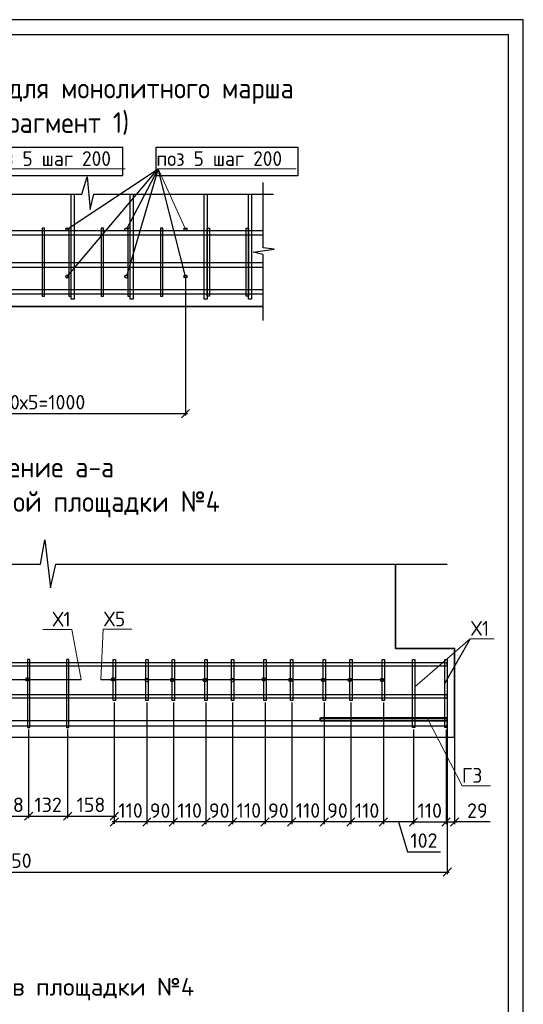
# Model space of a CAD drawing. Header units: millimetres. Extents: x 40580 to 2152466, y -328404 to 177125.
# Tile 236 of 252: x 684473 to 692990, y 160468 to 177125. Entities that reach past the tile are written whole.
import ezdxf
from ezdxf import colors
from ezdxf.entities.mleader import LeaderData, LeaderLine
from ezdxf.enums import TextEntityAlignment as Align
from ezdxf.math import Vec2, Vec3

# ---------------------------------------------------------------- set-up
doc = ezdxf.new("R2010")
doc.units = ezdxf.units.MM
doc.linetypes.add('CENTER', pattern=[2, 1.25, -0.25, 0.25, -0.25])
doc.layers.add('11', color=7, linetype='Continuous')
doc.layers.add('Столовая - обозначения', color=7, linetype='Continuous')
for name, color, linetype, lineweight in [('Арм_хомуты', 133, 'Continuous', 18), ('ОСИ', 7, 'CENTER', 15), ('Перекрытие ж_бетон', 250, 'Continuous', 30), ('подоснова', 151, 'Continuous', 5), ('Столовая Двери и окна', 7, 'Continuous', 15), ('ТЕКСТ', 7, 'Continuous', 15)]:
    doc.layers.add(name, color=color, linetype=linetype, lineweight=lineweight)
doc.layers.add('Стена_ бетон несущ.', color=7, linetype='Continuous', lineweight=70, true_color=0xb4b496)
doc.styles.add('GOST-2.304_Type-B', font='GOST_Common.ttf')
doc.styles.get("Standard").update_dxf_attribs({"font": 'isocpeur.ttf'})
doc.styles.add('ГОСТ', font='isocpeur.ttf')
doc.dimstyles.new('Осевые', dxfattribs={"dimscale": 0.7, "dimtxt": 450, "dimasz": 400, "dimexe": 100, "dimexo": 100, "dimgap": 100, "dimtad": 1, "dimdec": 0, "dimzin": 0, "dimdsep": 46, "dimtxsty": 'Standard', "dimblk": 'OBLIQUE', "dimcen": 9, "dimdle": 100, "dimazin": 0, "dimtm": 1e-09, "dimtfac": 1, "dimtdec": 0, "dimtofl": 0, "dimtmove": 0, "dimatfit": 3, "dimfxl": 1, "dimtolj": 1, "dimtzin": 0, "dimarcsym": 0})

# ---------------------------------------------------------------- blocks, each defined once
blk = doc.blocks.new('Штамп')
at = {"layer": '11'}
for p, q in [((311470, 126228), (252070, 126228)), ((311470, 84178), (311470, 126228))]:
    blk.add_line(p, q, dxfattribs=at)
at = {"layer": '11', "lineweight": 30}
for p in [(254210, 125978), (311220, 84428)]:
    blk.add_line(p, (311220, 125978), dxfattribs=at)
blk = doc.blocks.new('_OBLIQUE')
at = {"color": 0, "linetype": 'ByBlock'}
blk.add_line((-0.5, -0.5), (0.5, 0.5), dxfattribs=at)
blk = doc.blocks.new('*D6264')
at = {"layer": 'Defpoints', "color": 0, "linetype": 'ByBlock', "lineweight": 25, "ltscale": 13, "transparency": 16777216}
for p in [(691133, 165153), (691683, 165153), (691683, 163553)]:
    blk.add_point(p, dxfattribs=at)
at = {"layer": 'ОСИ', "color": 0, "linetype": 'ByBlock', "lineweight": -2, "ltscale": 13, "transparency": 16777216}
for p, q in [((691133, 165118), (691133, 163518)), ((691683, 165118), (691683, 163518)), ((691098, 163553), (691718, 163553))]:
    blk.add_line(p, q, dxfattribs=at)
at = {"layer": 'ОСИ', "color": 0, "linetype": 'ByBlock', "lineweight": -2, "ltscale": 13, "transparency": 16777216, "xscale": 140, "yscale": 140, "zscale": 140, "rotation": 180}
blk.add_blockref('_OBLIQUE', (691133, 163553), dxfattribs=at)
at = {"layer": 'ОСИ', "color": 0, "linetype": 'ByBlock', "lineweight": -2, "ltscale": 13, "transparency": 16777216, "xscale": 140, "yscale": 140, "zscale": 140}
blk.add_blockref('_OBLIQUE', (691683, 163553), dxfattribs=at)
at = {"layer": 'ОСИ', "color": 0, "linetype": 'ByBlock', "ltscale": 13, "transparency": 16777216, "insert": (691408, 163745), "char_height": 245, "attachment_point": 5}
blk.add_mtext('\\A1;110', dxfattribs=at)
blk = doc.blocks.new('*D6265')
at = {"layer": 'Defpoints', "color": 0, "linetype": 'ByBlock', "lineweight": 25, "ltscale": 13, "transparency": 16777216}
for p in [(691683, 165153), (691828, 165153), (691828, 163553)]:
    blk.add_point(p, dxfattribs=at)
at = {"layer": 'ОСИ', "color": 0, "linetype": 'ByBlock', "lineweight": -2, "ltscale": 13, "transparency": 16777216}
for p, q in [((691683, 165118), (691683, 163518)), ((691828, 165118), (691828, 163518)), ((691648, 163553), (691863, 163553)), ((692430, 163553), (691828, 163553))]:
    blk.add_line(p, q, dxfattribs=at)
at = {"layer": 'ОСИ', "color": 0, "linetype": 'ByBlock', "lineweight": -2, "ltscale": 13, "transparency": 16777216, "xscale": 140, "yscale": 140, "zscale": 140, "rotation": 180}
blk.add_blockref('_OBLIQUE', (691683, 163553), dxfattribs=at)
at = {"layer": 'ОСИ', "color": 0, "linetype": 'ByBlock', "lineweight": -2, "ltscale": 13, "transparency": 16777216, "xscale": 140, "yscale": 140, "zscale": 140}
blk.add_blockref('_OBLIQUE', (691828, 163553), dxfattribs=at)
at = {"layer": 'ОСИ', "color": 0, "linetype": 'ByBlock', "ltscale": 13, "transparency": 16777216, "insert": (692213, 163745), "char_height": 245, "attachment_point": 5}
blk.add_mtext('\\A1;29', dxfattribs=at)
blk = doc.blocks.new('*D6266')
at = {"layer": 'Defpoints', "color": 0, "linetype": 'ByBlock', "lineweight": 25, "ltscale": 13, "transparency": 16777216}
for p in [(690623, 165610), (691133, 165153), (690623, 163553)]:
    blk.add_point(p, dxfattribs=at)
at = {"layer": 'ОСИ', "color": 0, "linetype": 'ByBlock', "lineweight": -2, "ltscale": 13, "transparency": 16777216}
for p, q in [((690623, 165575), (690623, 163518)), ((691133, 165118), (691133, 163518)), ((691168, 163553), (690588, 163553)), ((690878, 163553), (691031, 163045)), ((691031, 163045), (691587, 163045))]:
    blk.add_line(p, q, dxfattribs=at)
at = {"layer": 'ОСИ', "color": 0, "linetype": 'ByBlock', "lineweight": -2, "ltscale": 13, "transparency": 16777216, "xscale": 140, "yscale": 140, "zscale": 140, "rotation": 180}
blk.add_blockref('_OBLIQUE', (690623, 163553), dxfattribs=at)
at = {"layer": 'ОСИ', "color": 0, "linetype": 'ByBlock', "lineweight": -2, "ltscale": 13, "transparency": 16777216, "xscale": 140, "yscale": 140, "zscale": 140}
blk.add_blockref('_OBLIQUE', (691133, 163553), dxfattribs=at)
at = {"layer": 'ОСИ', "color": 0, "linetype": 'ByBlock', "ltscale": 13, "transparency": 16777216, "insert": (691309, 163238), "char_height": 245, "attachment_point": 5}
blk.add_mtext('\\A1;102', dxfattribs=at)
blk = doc.blocks.new('*D6267')
at = {"layer": 'Defpoints', "color": 0, "linetype": 'ByBlock', "lineweight": 25, "ltscale": 13, "transparency": 16777216}
for p in [(690073, 165610), (690623, 165610), (690073, 163553)]:
    blk.add_point(p, dxfattribs=at)
at = {"layer": 'ОСИ', "color": 0, "linetype": 'ByBlock', "lineweight": -2, "ltscale": 13, "transparency": 16777216}
for p, q in [((690073, 165575), (690073, 163518)), ((690623, 165575), (690623, 163518)), ((690658, 163553), (690038, 163553))]:
    blk.add_line(p, q, dxfattribs=at)
at = {"layer": 'ОСИ', "color": 0, "linetype": 'ByBlock', "lineweight": -2, "ltscale": 13, "transparency": 16777216, "xscale": 140, "yscale": 140, "zscale": 140, "rotation": 180}
blk.add_blockref('_OBLIQUE', (690073, 163553), dxfattribs=at)
at = {"layer": 'ОСИ', "color": 0, "linetype": 'ByBlock', "lineweight": -2, "ltscale": 13, "transparency": 16777216, "xscale": 140, "yscale": 140, "zscale": 140}
blk.add_blockref('_OBLIQUE', (690623, 163553), dxfattribs=at)
at = {"layer": 'ОСИ', "color": 0, "linetype": 'ByBlock', "ltscale": 13, "transparency": 16777216, "insert": (690348, 163745), "char_height": 245, "attachment_point": 5}
blk.add_mtext('\\A1;110', dxfattribs=at)
blk = doc.blocks.new('*D6268')
at = {"layer": 'Defpoints', "color": 0, "linetype": 'ByBlock', "lineweight": 25, "ltscale": 13, "transparency": 16777216}
for p in [(689623, 165610), (690073, 165610), (689623, 163553)]:
    blk.add_point(p, dxfattribs=at)
at = {"layer": 'ОСИ', "color": 0, "linetype": 'ByBlock', "lineweight": -2, "ltscale": 13, "transparency": 16777216}
for p, q in [((689623, 165575), (689623, 163518)), ((690073, 165575), (690073, 163518)), ((690108, 163553), (689588, 163553))]:
    blk.add_line(p, q, dxfattribs=at)
at = {"layer": 'ОСИ', "color": 0, "linetype": 'ByBlock', "lineweight": -2, "ltscale": 13, "transparency": 16777216, "xscale": 140, "yscale": 140, "zscale": 140, "rotation": 180}
blk.add_blockref('_OBLIQUE', (689623, 163553), dxfattribs=at)
at = {"layer": 'ОСИ', "color": 0, "linetype": 'ByBlock', "lineweight": -2, "ltscale": 13, "transparency": 16777216, "xscale": 140, "yscale": 140, "zscale": 140}
blk.add_blockref('_OBLIQUE', (690073, 163553), dxfattribs=at)
at = {"layer": 'ОСИ', "color": 0, "linetype": 'ByBlock', "ltscale": 13, "transparency": 16777216, "insert": (689848, 163745), "char_height": 245, "attachment_point": 5}
blk.add_mtext('\\A1;90', dxfattribs=at)
blk = doc.blocks.new('*D6269')
at = {"layer": 'Defpoints', "color": 0, "linetype": 'ByBlock', "lineweight": 25, "ltscale": 13, "transparency": 16777216}
for p in [(689073, 165610), (689623, 165610), (689073, 163554)]:
    blk.add_point(p, dxfattribs=at)
at = {"layer": 'ОСИ', "color": 0, "linetype": 'ByBlock', "lineweight": -2, "ltscale": 13, "transparency": 16777216}
for p, q in [((689073, 165575), (689073, 163519)), ((689623, 165575), (689623, 163519)), ((689658, 163554), (689038, 163554))]:
    blk.add_line(p, q, dxfattribs=at)
at = {"layer": 'ОСИ', "color": 0, "linetype": 'ByBlock', "lineweight": -2, "ltscale": 13, "transparency": 16777216, "xscale": 140, "yscale": 140, "zscale": 140, "rotation": 180}
blk.add_blockref('_OBLIQUE', (689073, 163554), dxfattribs=at)
at = {"layer": 'ОСИ', "color": 0, "linetype": 'ByBlock', "lineweight": -2, "ltscale": 13, "transparency": 16777216, "xscale": 140, "yscale": 140, "zscale": 140}
blk.add_blockref('_OBLIQUE', (689623, 163554), dxfattribs=at)
at = {"layer": 'ОСИ', "color": 0, "linetype": 'ByBlock', "ltscale": 13, "transparency": 16777216, "insert": (689348, 163747), "char_height": 245, "attachment_point": 5}
blk.add_mtext('\\A1;110', dxfattribs=at)
blk = doc.blocks.new('*D6270')
at = {"layer": 'Defpoints', "color": 0, "linetype": 'ByBlock', "lineweight": 25, "ltscale": 13, "transparency": 16777216}
for p in [(688623, 165610), (689073, 165610), (688623, 163553)]:
    blk.add_point(p, dxfattribs=at)
at = {"layer": 'ОСИ', "color": 0, "linetype": 'ByBlock', "lineweight": -2, "ltscale": 13, "transparency": 16777216}
for p, q in [((688623, 165575), (688623, 163518)), ((689073, 165575), (689073, 163518)), ((689108, 163553), (688588, 163553))]:
    blk.add_line(p, q, dxfattribs=at)
at = {"layer": 'ОСИ', "color": 0, "linetype": 'ByBlock', "lineweight": -2, "ltscale": 13, "transparency": 16777216, "xscale": 140, "yscale": 140, "zscale": 140, "rotation": 180}
blk.add_blockref('_OBLIQUE', (688623, 163553), dxfattribs=at)
at = {"layer": 'ОСИ', "color": 0, "linetype": 'ByBlock', "lineweight": -2, "ltscale": 13, "transparency": 16777216, "xscale": 140, "yscale": 140, "zscale": 140}
blk.add_blockref('_OBLIQUE', (689073, 163553), dxfattribs=at)
at = {"layer": 'ОСИ', "color": 0, "linetype": 'ByBlock', "ltscale": 13, "transparency": 16777216, "insert": (688848, 163745), "char_height": 245, "attachment_point": 5}
blk.add_mtext('\\A1;90', dxfattribs=at)
blk = doc.blocks.new('*D6271')
at = {"layer": 'Defpoints', "color": 0, "linetype": 'ByBlock', "lineweight": 25, "ltscale": 13, "transparency": 16777216}
for p in [(688073, 165610), (688623, 165610), (688073, 163554)]:
    blk.add_point(p, dxfattribs=at)
at = {"layer": 'ОСИ', "color": 0, "linetype": 'ByBlock', "lineweight": -2, "ltscale": 13, "transparency": 16777216}
for p, q in [((688073, 165575), (688073, 163519)), ((688623, 165575), (688623, 163519)), ((688658, 163554), (688038, 163554))]:
    blk.add_line(p, q, dxfattribs=at)
at = {"layer": 'ОСИ', "color": 0, "linetype": 'ByBlock', "lineweight": -2, "ltscale": 13, "transparency": 16777216, "xscale": 140, "yscale": 140, "zscale": 140, "rotation": 180}
blk.add_blockref('_OBLIQUE', (688073, 163554), dxfattribs=at)
at = {"layer": 'ОСИ', "color": 0, "linetype": 'ByBlock', "lineweight": -2, "ltscale": 13, "transparency": 16777216, "xscale": 140, "yscale": 140, "zscale": 140}
blk.add_blockref('_OBLIQUE', (688623, 163554), dxfattribs=at)
at = {"layer": 'ОСИ', "color": 0, "linetype": 'ByBlock', "ltscale": 13, "transparency": 16777216, "insert": (688348, 163747), "char_height": 245, "attachment_point": 5}
blk.add_mtext('\\A1;110', dxfattribs=at)
blk = doc.blocks.new('*D6272')
at = {"layer": 'Defpoints', "color": 0, "linetype": 'ByBlock', "lineweight": 25, "ltscale": 13, "transparency": 16777216}
for p in [(687623, 165610), (688073, 165610), (687623, 163553)]:
    blk.add_point(p, dxfattribs=at)
at = {"layer": 'ОСИ', "color": 0, "linetype": 'ByBlock', "lineweight": -2, "ltscale": 13, "transparency": 16777216}
for p, q in [((687623, 165575), (687623, 163518)), ((688073, 165575), (688073, 163518)), ((688108, 163553), (687588, 163553))]:
    blk.add_line(p, q, dxfattribs=at)
at = {"layer": 'ОСИ', "color": 0, "linetype": 'ByBlock', "lineweight": -2, "ltscale": 13, "transparency": 16777216, "xscale": 140, "yscale": 140, "zscale": 140, "rotation": 180}
blk.add_blockref('_OBLIQUE', (687623, 163553), dxfattribs=at)
at = {"layer": 'ОСИ', "color": 0, "linetype": 'ByBlock', "lineweight": -2, "ltscale": 13, "transparency": 16777216, "xscale": 140, "yscale": 140, "zscale": 140}
blk.add_blockref('_OBLIQUE', (688073, 163553), dxfattribs=at)
at = {"layer": 'ОСИ', "color": 0, "linetype": 'ByBlock', "ltscale": 13, "transparency": 16777216, "insert": (687848, 163745), "char_height": 245, "attachment_point": 5}
blk.add_mtext('\\A1;90', dxfattribs=at)
blk = doc.blocks.new('*D6273')
at = {"layer": 'Defpoints', "color": 0, "linetype": 'ByBlock', "lineweight": 25, "ltscale": 13, "transparency": 16777216}
for p in [(687073, 165610), (687623, 165610), (687073, 163554)]:
    blk.add_point(p, dxfattribs=at)
at = {"layer": 'ОСИ', "color": 0, "linetype": 'ByBlock', "lineweight": -2, "ltscale": 13, "transparency": 16777216}
for p, q in [((687073, 165575), (687073, 163519)), ((687623, 165575), (687623, 163519)), ((687658, 163554), (687038, 163554))]:
    blk.add_line(p, q, dxfattribs=at)
at = {"layer": 'ОСИ', "color": 0, "linetype": 'ByBlock', "lineweight": -2, "ltscale": 13, "transparency": 16777216, "xscale": 140, "yscale": 140, "zscale": 140, "rotation": 180}
blk.add_blockref('_OBLIQUE', (687073, 163554), dxfattribs=at)
at = {"layer": 'ОСИ', "color": 0, "linetype": 'ByBlock', "lineweight": -2, "ltscale": 13, "transparency": 16777216, "xscale": 140, "yscale": 140, "zscale": 140}
blk.add_blockref('_OBLIQUE', (687623, 163554), dxfattribs=at)
at = {"layer": 'ОСИ', "color": 0, "linetype": 'ByBlock', "ltscale": 13, "transparency": 16777216, "insert": (687348, 163747), "char_height": 245, "attachment_point": 5}
blk.add_mtext('\\A1;110', dxfattribs=at)
blk = doc.blocks.new('*D6274')
at = {"layer": 'Defpoints', "color": 0, "linetype": 'ByBlock', "lineweight": 25, "ltscale": 13, "transparency": 16777216}
for p in [(686623, 165610), (687073, 165610), (686623, 163553)]:
    blk.add_point(p, dxfattribs=at)
at = {"layer": 'ОСИ', "color": 0, "linetype": 'ByBlock', "lineweight": -2, "ltscale": 13, "transparency": 16777216}
for p, q in [((686623, 165575), (686623, 163518)), ((687073, 165575), (687073, 163518)), ((687108, 163553), (686588, 163553))]:
    blk.add_line(p, q, dxfattribs=at)
at = {"layer": 'ОСИ', "color": 0, "linetype": 'ByBlock', "lineweight": -2, "ltscale": 13, "transparency": 16777216, "xscale": 140, "yscale": 140, "zscale": 140, "rotation": 180}
blk.add_blockref('_OBLIQUE', (686623, 163553), dxfattribs=at)
at = {"layer": 'ОСИ', "color": 0, "linetype": 'ByBlock', "lineweight": -2, "ltscale": 13, "transparency": 16777216, "xscale": 140, "yscale": 140, "zscale": 140}
blk.add_blockref('_OBLIQUE', (687073, 163553), dxfattribs=at)
at = {"layer": 'ОСИ', "color": 0, "linetype": 'ByBlock', "ltscale": 13, "transparency": 16777216, "insert": (686848, 163745), "char_height": 245, "attachment_point": 5}
blk.add_mtext('\\A1;90', dxfattribs=at)
blk = doc.blocks.new('*D6275')
at = {"layer": 'Defpoints', "color": 0, "linetype": 'ByBlock', "lineweight": 25, "ltscale": 13, "transparency": 16777216}
for p in [(686073, 165610), (686623, 165610), (686073, 163554)]:
    blk.add_point(p, dxfattribs=at)
at = {"layer": 'ОСИ', "color": 0, "linetype": 'ByBlock', "lineweight": -2, "ltscale": 13, "transparency": 16777216}
for p, q in [((686073, 165575), (686073, 163519)), ((686623, 165575), (686623, 163519)), ((686658, 163554), (686038, 163554))]:
    blk.add_line(p, q, dxfattribs=at)
at = {"layer": 'ОСИ', "color": 0, "linetype": 'ByBlock', "lineweight": -2, "ltscale": 13, "transparency": 16777216, "xscale": 140, "yscale": 140, "zscale": 140, "rotation": 180}
blk.add_blockref('_OBLIQUE', (686073, 163554), dxfattribs=at)
at = {"layer": 'ОСИ', "color": 0, "linetype": 'ByBlock', "lineweight": -2, "ltscale": 13, "transparency": 16777216, "xscale": 140, "yscale": 140, "zscale": 140}
blk.add_blockref('_OBLIQUE', (686623, 163554), dxfattribs=at)
at = {"layer": 'ОСИ', "color": 0, "linetype": 'ByBlock', "ltscale": 13, "transparency": 16777216, "insert": (686348, 163747), "char_height": 245, "attachment_point": 5}
blk.add_mtext('\\A1;110', dxfattribs=at)
blk = doc.blocks.new('*D6277')
at = {"layer": 'Defpoints', "color": 0, "linetype": 'ByBlock', "lineweight": 25, "ltscale": 13, "transparency": 16777216}
for p in [(676953, 165684), (691703, 165684), (691703, 162705)]:
    blk.add_point(p, dxfattribs=at)
at = {"layer": 'ОСИ', "color": 0, "linetype": 'ByBlock', "lineweight": -2, "ltscale": 13, "transparency": 16777216}
for p, q in [((676953, 165649), (676953, 162670)), ((691703, 165649), (691703, 162670)), ((676918, 162705), (691738, 162705))]:
    blk.add_line(p, q, dxfattribs=at)
at = {"layer": 'ОСИ', "color": 0, "linetype": 'ByBlock', "lineweight": -2, "ltscale": 13, "transparency": 16777216, "xscale": 140, "yscale": 140, "zscale": 140, "rotation": 180}
blk.add_blockref('_OBLIQUE', (676953, 162705), dxfattribs=at)
at = {"layer": 'ОСИ', "color": 0, "linetype": 'ByBlock', "lineweight": -2, "ltscale": 13, "transparency": 16777216, "xscale": 140, "yscale": 140, "zscale": 140}
blk.add_blockref('_OBLIQUE', (691703, 162705), dxfattribs=at)
at = {"layer": 'ОСИ', "color": 0, "linetype": 'ByBlock', "ltscale": 13, "transparency": 16777216, "insert": (684328, 162898), "char_height": 245, "attachment_point": 5}
blk.add_mtext('\\A1;2950', dxfattribs=at)
blk = doc.blocks.new('*D6286')
at = {"layer": 'Defpoints', "color": 0, "linetype": 'ByBlock', "lineweight": 25, "ltscale": 13, "transparency": 16777216}
for p in [(684034, 165153), (684623, 165153), (684623, 163651)]:
    blk.add_point(p, dxfattribs=at)
at = {"layer": 'ОСИ', "color": 0, "linetype": 'ByBlock', "lineweight": -2, "ltscale": 13, "transparency": 16777216}
for p, q in [((684034, 165118), (684034, 163616)), ((684623, 165118), (684623, 163616)), ((683999, 163651), (684658, 163651))]:
    blk.add_line(p, q, dxfattribs=at)
at = {"layer": 'ОСИ', "color": 0, "linetype": 'ByBlock', "lineweight": -2, "ltscale": 13, "transparency": 16777216, "xscale": 140, "yscale": 140, "zscale": 140, "rotation": 180}
blk.add_blockref('_OBLIQUE', (684034, 163651), dxfattribs=at)
at = {"layer": 'ОСИ', "color": 0, "linetype": 'ByBlock', "lineweight": -2, "ltscale": 13, "transparency": 16777216, "xscale": 140, "yscale": 140, "zscale": 140}
blk.add_blockref('_OBLIQUE', (684623, 163651), dxfattribs=at)
at = {"layer": 'ОСИ', "color": 0, "linetype": 'ByBlock', "ltscale": 13, "transparency": 16777216, "insert": (684328, 163843), "char_height": 245, "attachment_point": 5}
blk.add_mtext('\\A1;118', dxfattribs=at)
blk = doc.blocks.new('*D6287')
at = {"layer": 'Defpoints', "color": 0, "linetype": 'ByBlock', "lineweight": 25, "ltscale": 13, "transparency": 16777216}
for p in [(684623, 165153), (685284, 165153), (685284, 163651)]:
    blk.add_point(p, dxfattribs=at)
at = {"layer": 'ОСИ', "color": 0, "linetype": 'ByBlock', "lineweight": -2, "ltscale": 13, "transparency": 16777216}
for p, q in [((684623, 165118), (684623, 163616)), ((685284, 165118), (685284, 163616)), ((684588, 163651), (685319, 163651))]:
    blk.add_line(p, q, dxfattribs=at)
at = {"layer": 'ОСИ', "color": 0, "linetype": 'ByBlock', "lineweight": -2, "ltscale": 13, "transparency": 16777216, "xscale": 140, "yscale": 140, "zscale": 140, "rotation": 180}
blk.add_blockref('_OBLIQUE', (684623, 163651), dxfattribs=at)
at = {"layer": 'ОСИ', "color": 0, "linetype": 'ByBlock', "lineweight": -2, "ltscale": 13, "transparency": 16777216, "xscale": 140, "yscale": 140, "zscale": 140}
blk.add_blockref('_OBLIQUE', (685284, 163651), dxfattribs=at)
at = {"layer": 'ОСИ', "color": 0, "linetype": 'ByBlock', "ltscale": 13, "transparency": 16777216, "insert": (684954, 163843), "char_height": 245, "attachment_point": 5}
blk.add_mtext('\\A1;132', dxfattribs=at)
blk = doc.blocks.new('*D6278')
at = {"layer": 'Defpoints', "color": 0, "linetype": 'ByBlock', "lineweight": 25, "ltscale": 13, "transparency": 16777216}
for p in [(686073, 165610), (685284, 165153), (686073, 163651)]:
    blk.add_point(p, dxfattribs=at)
at = {"layer": 'ОСИ', "color": 0, "linetype": 'ByBlock', "lineweight": -2, "ltscale": 13, "transparency": 16777216}
for p, q in [((686073, 165575), (686073, 163616)), ((685284, 165118), (685284, 163616)), ((685249, 163651), (686108, 163651))]:
    blk.add_line(p, q, dxfattribs=at)
at = {"layer": 'ОСИ', "color": 0, "linetype": 'ByBlock', "lineweight": -2, "ltscale": 13, "transparency": 16777216, "xscale": 140, "yscale": 140, "zscale": 140, "rotation": 180}
blk.add_blockref('_OBLIQUE', (685284, 163651), dxfattribs=at)
at = {"layer": 'ОСИ', "color": 0, "linetype": 'ByBlock', "lineweight": -2, "ltscale": 13, "transparency": 16777216, "xscale": 140, "yscale": 140, "zscale": 140}
blk.add_blockref('_OBLIQUE', (686073, 163651), dxfattribs=at)
at = {"layer": 'ОСИ', "color": 0, "linetype": 'ByBlock', "ltscale": 13, "transparency": 16777216, "insert": (685678, 163843), "char_height": 245, "attachment_point": 5}
blk.add_mtext('\\A1;158', dxfattribs=at)
blk = doc.blocks.new('_None')
blk = doc.blocks.new('*D6377')
at = {"layer": 'Defpoints', "color": 0, "linetype": 'ByBlock', "lineweight": 25, "ltscale": 13, "transparency": 16777216}
for p in [(682277, 172781), (687277, 172781), (687277, 170462)]:
    blk.add_point(p, dxfattribs=at)
at = {"layer": 'ОСИ', "color": 0, "linetype": 'ByBlock', "lineweight": -2, "ltscale": 13, "transparency": 16777216}
for p, q in [((682277, 172746), (682277, 170427)), ((687277, 172746), (687277, 170427)), ((682242, 170462), (687312, 170462))]:
    blk.add_line(p, q, dxfattribs=at)
at = {"layer": 'ОСИ', "color": 0, "linetype": 'ByBlock', "lineweight": -2, "ltscale": 13, "transparency": 16777216, "xscale": 140, "yscale": 140, "zscale": 140, "rotation": 180}
blk.add_blockref('_OBLIQUE', (682277, 170462), dxfattribs=at)
at = {"layer": 'ОСИ', "color": 0, "linetype": 'ByBlock', "lineweight": -2, "ltscale": 13, "transparency": 16777216, "xscale": 140, "yscale": 140, "zscale": 140}
blk.add_blockref('_OBLIQUE', (687277, 170462), dxfattribs=at)
at = {"layer": 'ОСИ', "color": 0, "linetype": 'ByBlock', "ltscale": 13, "transparency": 16777216, "insert": (684777, 170654), "char_height": 245, "attachment_point": 5}
blk.add_mtext('\\A1;200х5=1000', dxfattribs=at)

msp = doc.modelspace()

# ---------------------------------------------------------------- linework, layer by layer
at = {"layer": 'Арм_хомуты', "color": 18, "lineweight": 40, "true_color": 0x000000}
msp.add_lwpolyline([(689560.967, 165312.025), (691699.093, 165312.025), (691699.093, 165262.025), (689560.967, 165262.025)], close=True, dxfattribs=at)
at = {"layer": 'Перекрытие ж_бетон', "color": 252, "linetype": 'Continuous', "lineweight": 25, "true_color": 0x939598}
for points in [[(685392.511, 174172.227), (685392.472, 172398.461), (685342.472, 172398.461), (685342.511, 174172.227)], [(686392.511, 174172.227), (686392.472, 172398.461), (686342.472, 172398.461), (686342.511, 174172.227)], [(687642.404, 174172.227), (687642.366, 172398.461), (687592.366, 172398.461), (687592.404, 174172.227)], [(688392.404, 174172.227), (688392.366, 172398.461), (688342.366, 172398.461), (688342.404, 174172.227)], [(688590.842, 173480.454), (681242.528, 173480.454), (681242.528, 173560.454), (688590.842, 173560.454)], [(688590.842, 172935.056), (681242.528, 172935.056), (681242.528, 173015.056), (688590.842, 173015.056)], [(688590.842, 172480.49), (681242.528, 172480.49), (681242.528, 172560.49), (688590.842, 172560.49)]]:
    msp.add_lwpolyline(points, dxfattribs=at)
at = {"layer": 'Перекрытие ж_бетон', "color": 18, "linetype": 'Continuous', "lineweight": 30, "true_color": 0x000000}
for points in [[(691702.907, 166246.84), (676952.907, 166246.84), (676952.907, 166196.84), (691702.907, 166196.84)], [(691702.907, 165701.442), (676952.907, 165701.442), (676952.907, 165651.442), (691702.907, 165651.442)], [(691702.907, 165262.025), (676952.907, 165262.025), (676952.907, 165182.025), (691702.907, 165182.025)]]:
    msp.add_lwpolyline(points, close=True, dxfattribs=at)
at = {"layer": 'Стена_ бетон несущ.', "color": 18, "linetype": 'Continuous', "lineweight": 35, "true_color": 0x000000, "transparency": 33554687}
for points in [[(682117.528, 174172.227), (682117.528, 173775.514), (681117.528, 173775.514), (681117.528, 172275.514), (688590.842, 172273.398)], [(690827.47, 167912.938), (690827.904, 166487.938), (691827.904, 166488.243), (691828.361, 164988.243), (677828.363, 164980.013), (676828.363, 164979.708), (676827.906, 166479.708), (677827.906, 166480.013), (677827.472, 167905.013)]]:
    msp.add_lwpolyline(points, dxfattribs=at)
at = {"layer": 'Столовая Двери и окна', "color": 18, "lineweight": 25, "true_color": 0x000000}
for p, q in [((685276.792, 172780.758), (686817.085, 174600.274)), ((685276.792, 173580.324), (686817.085, 174600.274)), ((686817.085, 174600.274), (686276.792, 173580.324)), ((686817.085, 174600.274), (686276.792, 172780.758)), ((687276.792, 172780.758), (686817.085, 174600.274)), ((685525.085, 174172.227), (685612.886, 174469.055)), ((685612.886, 174469.055), (685666.378, 173914.449)), ((688590.842, 173266.784), (688590.842, 174372.13)), ((681813.078, 174172.227), (685525.085, 174172.227)), ((685666.378, 173914.449), (685728.885, 174172.227)), ((685728.885, 174172.227), (688766.345, 174172.227)), ((688419.999, 173189.899), (688776.668, 173243.819)), ((688776.668, 173243.819), (688590.842, 173266.784)), ((688590.842, 173150.964), (688419.999, 173189.899)), ((688590.842, 172035.483), (688590.842, 173150.964)), ((684821.988, 167912.938), (684895.55, 168325.528)), ((684895.55, 168325.528), (684991.327, 167516.284)), ((677037.412, 167912.938), (684821.988, 167912.938)), ((684991.327, 167516.284), (685082.748, 167912.938)), ((685082.748, 167912.938), (691701.387, 167912.938)), ((692088.534, 166652.697), (691663.363, 165903.222)), ((676993.363, 165965.748), (685512.336, 165965.748)), ((690643.363, 165956.849), (685847.502, 165956.849))]:
    msp.add_line(p, q, dxfattribs=at)
at = {"layer": 'Столовая Двери и окна', "color": 1, "lineweight": 25}
for points in [[(686216.243, 174961.951), (683768.226, 174961.951), (683768.226, 174490.595), (686216.243, 174490.595)], [(686779.247, 174967.546), (689174.241, 174967.546), (689174.241, 174484.616), (686779.247, 174484.616)]]:
    msp.add_lwpolyline(points, close=True, dxfattribs=at)
at = {"layer": 'Столовая Двери и окна', "color": 252, "lineweight": 25, "true_color": 0x939598}
for points in [[(684852.528, 173595.69), (684852.528, 172444.971), (684892.528, 172444.971), (684892.528, 173595.69)], [(685302.528, 173595.69), (685302.528, 172444.971), (685342.528, 172444.971), (685342.528, 173595.69)], [(685852.528, 173595.69), (685852.528, 172444.971), (685892.528, 172444.971), (685892.528, 173595.69)], [(686302.528, 173595.69), (686302.528, 172444.971), (686342.528, 172444.971), (686342.528, 173595.69)], [(686852.528, 173595.69), (686852.528, 172444.971), (686892.528, 172444.971), (686892.528, 173595.69)], [(687682.373, 173595.705), (687682.373, 172444.971), (687642.373, 172444.971), (687642.373, 173595.705)], [(688342.392, 173595.69), (688342.392, 172444.957), (688302.392, 172444.957), (688302.392, 173595.69)]]:
    msp.add_lwpolyline(points, close=True, dxfattribs=at)
at = {"layer": 'Столовая Двери и окна', "color": 18, "lineweight": 30, "true_color": 0x000000}
for points in [[(684603.499, 166304.153), (684603.499, 165153.42), (684643.499, 165153.42), (684643.499, 166304.153)], [(685263.518, 166304.167), (685263.518, 165153.434), (685303.518, 165153.434), (685303.518, 166304.167)], [(686093.363, 166304.153), (686093.363, 165609.545), (686053.363, 165609.545), (686053.363, 166304.153)], [(686643.363, 166304.153), (686643.363, 165609.545), (686603.363, 165609.545), (686603.363, 166304.153)], [(687093.363, 166304.153), (687093.363, 165609.545), (687053.363, 165609.545), (687053.363, 166304.153)], [(687643.363, 166304.153), (687643.363, 165609.545), (687603.363, 165609.545), (687603.363, 166304.153)], [(688093.363, 166304.153), (688093.363, 165609.545), (688053.363, 165609.545), (688053.363, 166304.153)], [(688643.363, 166304.153), (688643.363, 165609.545), (688603.363, 165609.545), (688603.363, 166304.153)], [(689093.363, 166304.153), (689093.363, 165609.545), (689053.363, 165609.545), (689053.363, 166304.153)], [(689643.363, 166304.153), (689643.363, 165609.545), (689603.363, 165609.545), (689603.363, 166304.153)], [(690093.363, 166304.153), (690093.363, 165609.545), (690053.363, 165609.545), (690053.363, 166304.153)], [(690643.363, 166304.153), (690643.363, 165609.545), (690603.363, 165609.545), (690603.363, 166304.153)], [(691153.363, 166304.153), (691153.363, 165153.42), (691113.363, 165153.42), (691113.363, 166304.153)], [(691703.363, 166304.153), (691703.363, 165153.42), (691663.363, 165153.42), (691663.363, 166304.153)]]:
    msp.add_lwpolyline(points, close=True, dxfattribs=at)
for centre, radius in [((685276.792, 173580.324), 25.736), ((686276.792, 173580.324), 25.736), ((687276.792, 173580.324), 25.736), ((685276.792, 172780.758), 25.736), ((686276.792, 172780.758), 25.736), ((687276.792, 172780.758), 25.736), ((684603.499, 165965.748), 30.99), ((684603.499, 165965.748), 30.99), ((686053.363, 165965.748), 30.99), ((686053.363, 165965.748), 30.99), ((686623.363, 165956.849), 30.99), ((686623.363, 165956.849), 30.99), ((687053.363, 165956.849), 30.99), ((687053.363, 165956.849), 30.99), ((687603.363, 165956.849), 30.99), ((687603.363, 165956.849), 30.99), ((688073.363, 165956.849), 30.99), ((688073.363, 165956.849), 30.99), ((688603.363, 165965.748), 30.99), ((688603.363, 165965.748), 30.99), ((689053.363, 165956.849), 30.99), ((689053.363, 165956.849), 30.99), ((689603.363, 165956.849), 30.99), ((689603.363, 165956.849), 30.99), ((690053.363, 165956.849), 30.99), ((690603.363, 165956.849), 30.99), ((690603.363, 165956.849), 30.99)]:
    msp.add_circle(centre, radius, dxfattribs=at)

# ---------------------------------------------------------------- block references
at = {"layer": 'Столовая - обозначения', "color": 18, "lineweight": 20, "true_color": 0x000000}
msp.add_blockref('Штамп', (381519.945, 50897.048), dxfattribs=at)

# ---------------------------------------------------------------- texts
at = {"layer": 'ТЕКСТ', "color": 18, "lineweight": 25, "true_color": 0x000000}
msp.add_text('Спецификация элементов площадки №4', height=300, dxfattribs=at).set_placement((683539.059, 160765.245, -3.446), align=Align.MIDDLE_CENTER)
at = {"layer": 'ТЕКСТ', "color": 18, "ltscale": 6, "true_color": 0x000000, "char_height": 350, "width": 12142.26589, "attachment_point": 2, "style": 'ГОСТ'}
for s, insert in [('{\\W0.9;Схема выпусков для монолитного марша\\P(Фрагмент 1)}', (685074.161, 176143.166)), ('{\\W0.9;Сечение а-а\\PПромежуточной площадки №4 }', (684855.383, 169732.169))]:
    msp.add_mtext(s, dxfattribs=dict(at, insert=insert))

# ---------------------------------------------------------------- dimensions: what is measured, and where the dimension line sits
at = {"layer": 'ОСИ', "color": 18, "linetype": 'ByBlock', "ltscale": 13, "true_color": 0x000000}
dim = msp.add_linear_dim(base=(687276.792, 170461.77), p1=(682276.792, 172780.758), p2=(687276.792, 172780.758), text='200х5=<>', dimstyle='Осевые', override={"dimtxt": 350, "dimasz": 200, "dimexe": 50, "dimexo": 50, "dimlfac": 0.2, "dimdle": 50, "dimtmove": 1}, dxfattribs=at)
dim.commit()
dim.dimension.update_dxf_attribs({"geometry": '*D6377', "text_midpoint": (684776.792, 170654.27)})
for base, p1, p2, picture, middle in [((691703.363, 162705.213), (676953.363, 165683.519), (691703.363, 165683.519), '*D6277', (684328.363, 162897.713)), ((686073.363, 163650.876), (685283.518, 165153.434), (686073.363, 165609.545), '*D6278', (685678.44, 163843.376)), ((684623.499, 163650.876), (684033.501, 165153.42), (684623.499, 165153.42), '*D6286', (684328.5, 163843.376)), ((685283.518, 163650.876), (684623.499, 165153.42), (685283.518, 165153.434), '*D6287', (684953.508, 163843.376))]:
    dim = msp.add_linear_dim(base=base, p1=p1, p2=p2, dimstyle='Осевые', override={"dimtxt": 350, "dimasz": 200, "dimexe": 50, "dimexo": 50, "dimlfac": 0.2, "dimdle": 50, "dimtmove": 1}, dxfattribs=at)
    dim.commit()
    dim.dimension.update_dxf_attribs({"geometry": picture, "text_midpoint": middle})
for base, p1, p2, picture, middle in [((686073.363, 163554.442), (686623.363, 165609.545), (686073.363, 165609.545), '*D6275', (686348.363, 163746.942)), ((686623.363, 163552.567), (687073.363, 165609.545), (686623.363, 165609.545), '*D6274', (686848.363, 163745.067)), ((687073.363, 163554.442), (687623.363, 165609.545), (687073.363, 165609.545), '*D6273', (687348.363, 163746.942)), ((687623.363, 163552.567), (688073.363, 165609.545), (687623.363, 165609.545), '*D6272', (687848.363, 163745.067)), ((688073.363, 163554.442), (688623.363, 165609.545), (688073.363, 165609.545), '*D6271', (688348.363, 163746.942)), ((688623.363, 163552.567), (689073.363, 165609.545), (688623.363, 165609.545), '*D6270', (688848.363, 163745.067)), ((689073.363, 163554.442), (689623.363, 165609.545), (689073.363, 165609.545), '*D6269', (689348.363, 163746.942)), ((689623.363, 163552.567), (690073.363, 165609.545), (689623.363, 165609.545), '*D6268', (689848.363, 163745.067)), ((690073.363, 163552.567), (690623.363, 165609.545), (690073.363, 165609.545), '*D6267', (690348.363, 163745.067)), ((690623.363, 163552.567), (691133.363, 165153.42), (690623.363, 165609.545), '*D6266', (691100.613, 163237.567)), ((691683.363, 163552.567), (691133.363, 165153.42), (691683.363, 165153.42), '*D6264', (691408.363, 163745.067))]:
    dim = msp.add_linear_dim(base=base, p1=p1, p2=p2, angle=180, dimstyle='Осевые', override={"dimtxt": 350, "dimasz": 200, "dimexe": 50, "dimexo": 50, "dimlfac": 0.2, "dimdle": 50, "dimtmove": 1}, dxfattribs=at)
    dim.commit()
    dim.dimension.update_dxf_attribs({"geometry": picture, "text_midpoint": middle})
dim = msp.add_linear_dim(base=(691828.363, 163552.567), p1=(691683.363, 165153.42), p2=(691828.363, 165153.42), angle=180, dimstyle='Осевые', override={"dimtxt": 350, "dimasz": 200, "dimexe": 50, "dimexo": 50, "dimlfac": 0.2, "dimdle": 50, "dimtmove": 1}, dxfattribs=at)
dim.commit()
dim.dimension.update_dxf_attribs({"geometry": '*D6265', "text_midpoint": (692213.153, 163469.824), "dimtype": 160})

# ---------------------------------------------------------------- leaders
at = {"layer": 'подоснова', "color": 18, "ltscale": 0.3, "true_color": 0x000000}
ml = msp.add_multileader_mtext('Standard', dxfattribs=at)
ml.set_content('поз 5 шаг 200 ', color=(0, 0, 0), style='GOST-2.304_Type-B')
ml.set_leader_properties(color=256, linetype='ByLayer', lineweight=15)
ml.set_arrow_properties(name='NONE')
ml.build(insert=Vec2(0, 0))
ml.multileader.update_dxf_attribs({"text_left_attachment_type": 6, "text_right_attachment_type": 6, "dogleg_length": 0.1, "arrow_head_size": 18})
ctx = ml.context
ctx.base_point, ctx.char_height, ctx.arrow_head_size, ctx.landing_gap_size, ctx.plane_origin = Vec3(683923.003, 174600.274), 250, 18, 20, Vec3(696341.578, 176558.751)
ctx.left_attachment, ctx.right_attachment, ctx.text_align_type = 6, 6, 1
notes = []
notes.append((ctx, [(1, (1, 1, 0), (683922.903, 174600.274), (1, 0), 0.1, [(0, [(682276.792, 173580.324)], 0, [])])]))
ctx.mtext.insert, ctx.mtext.alignment, ctx.mtext.flow_direction = Vec3(684952.662, 174900.274), 2, 5
ml = msp.add_multileader_mtext('Standard', dxfattribs=at)
ml.set_content('поз 5 шаг 200 ', color=(0, 0, 0), style='GOST-2.304_Type-B')
ml.set_leader_properties(color=256, linetype='ByLayer', lineweight=15)
ml.set_arrow_properties(name='NONE')
ml.build(insert=Vec2(0, 0))
ml.multileader.update_dxf_attribs({"text_left_attachment_type": 6, "text_right_attachment_type": 6, "dogleg_length": 0.1, "arrow_head_size": 18})
ctx = ml.context
ctx.base_point, ctx.char_height, ctx.arrow_head_size, ctx.landing_gap_size, ctx.plane_origin = Vec3(686817.185, 174600.274), 250, 18, 20, Vec3(700004.937, 176558.751)
ctx.left_attachment, ctx.right_attachment, ctx.text_align_type = 6, 6, 1
notes.append((ctx, [(1, (1, 1, 0), (686817.085, 174600.274), (1, 0), 0.1, [(0, [(687276.792, 173580.324)], 0, [])])]))
ctx.mtext.insert, ctx.mtext.alignment, ctx.mtext.flow_direction = Vec3(687846.845, 174900.274), 2, 5
ml = msp.add_multileader_mtext('Standard', dxfattribs=at)
ml.set_content('Х1 ', color=(0, 0, 0), style='GOST-2.304_Type-B')
ml.set_leader_properties(color=256, linetype='ByLayer', lineweight=15)
ml.set_arrow_properties(name='NONE')
ml.build(insert=Vec2(0, 0))
ml.multileader.update_dxf_attribs({"text_left_attachment_type": 6, "text_right_attachment_type": 6, "dogleg_length": 0.1, "arrow_head_size": 18})
ctx = ml.context
ctx.base_point, ctx.char_height, ctx.arrow_head_size, ctx.landing_gap_size, ctx.plane_origin = Vec3(685012.301, 166808.461), 250, 18, 20, Vec3(674715.12, 169061.329)
ctx.left_attachment, ctx.right_attachment, ctx.text_align_type = 6, 6, 1
notes.append((ctx, [(1, (1, 1, 0), (685352.401, 166808.461), (-1, 0), 0.1, [(0, [(685512.336, 165965.748)], 0, [])])]))
ctx.mtext.insert, ctx.mtext.alignment, ctx.mtext.flow_direction = Vec3(685182.301, 167108.461), 2, 5
ml = msp.add_multileader_mtext('Standard', dxfattribs=at)
ml.set_content('Х5 ', color=(0, 0, 0), style='GOST-2.304_Type-B')
ml.set_leader_properties(color=256, linetype='ByLayer', lineweight=15)
ml.set_arrow_properties(name='NONE')
ml.build(insert=Vec2(0, 0))
ml.multileader.update_dxf_attribs({"text_left_attachment_type": 6, "text_right_attachment_type": 6, "dogleg_length": 0.1, "arrow_head_size": 18})
ctx = ml.context
ctx.base_point, ctx.char_height, ctx.arrow_head_size, ctx.landing_gap_size, ctx.plane_origin = Vec3(685883.31, 166812.255), 250, 18, 20, Vec3(674914.874, 169065.123)
ctx.left_attachment, ctx.right_attachment, ctx.text_align_type = 6, 6, 1
notes.append((ctx, [(0, (1, 1, 0), (685883.21, 166812.255), (1, 0), 0.1, [(0, [(685847.502, 165956.849)], 0, [])])]))
ctx.mtext.insert, ctx.mtext.alignment, ctx.mtext.flow_direction = Vec3(686078.31, 167112.255), 2, 5
ml = msp.add_multileader_mtext('Standard', dxfattribs=at)
ml.set_content('Х1', color=(0, 0, 0), style='GOST-2.304_Type-B')
ml.set_leader_properties(color=256, linetype='ByLayer', lineweight=15)
ml.set_arrow_properties(name='NONE')
ml.build(insert=Vec2(0, 0))
ml.multileader.update_dxf_attribs({"text_left_attachment_type": 6, "text_right_attachment_type": 6, "dogleg_length": 0.1, "arrow_head_size": 18})
ctx = ml.context
ctx.base_point, ctx.char_height, ctx.arrow_head_size, ctx.landing_gap_size, ctx.plane_origin = Vec3(692088.534, 166652.697), 250, 18, 20, Vec3(682366.31, 168393.764)
ctx.left_attachment, ctx.right_attachment, ctx.text_align_type = 6, 6, 1
notes.append((ctx, [(0, (1, 1, 0), (692088.434, 166652.697), (1, 0), 0.1, [(0, [(691153.363, 165839.686)], 0, [])])]))
ctx.mtext.insert, ctx.mtext.alignment, ctx.mtext.flow_direction = Vec3(692258.534, 166952.697), 2, 5
ml = msp.add_multileader_mtext('Standard', dxfattribs=at)
ml.set_content('Г3 ', color=(0, 0, 0), style='GOST-2.304_Type-B')
ml.set_leader_properties(color=256, linetype='ByLayer', lineweight=15)
ml.set_arrow_properties(name='NONE')
ml.build(insert=Vec2(0, 0))
ml.multileader.update_dxf_attribs({"text_left_attachment_type": 6, "text_right_attachment_type": 6, "dogleg_length": 0.1, "arrow_head_size": 18})
ctx = ml.context
ctx.base_point, ctx.char_height, ctx.arrow_head_size, ctx.landing_gap_size, ctx.plane_origin = Vec3(691953.746, 164166.244), 250, 18, 20, Vec3(686375.944, 168283.152)
ctx.left_attachment, ctx.right_attachment, ctx.text_align_type = 6, 6, 1
notes.append((ctx, [(0, (1, 1, 0), (691953.646, 164166.244), (1, 0), 0.1, [(0, [(691363.748, 165312.025)], 0, [])])]))
ctx.mtext.insert, ctx.mtext.alignment, ctx.mtext.flow_direction = Vec3(692123.746, 164466.244), 2, 5
for ctx, leaders in notes:
    for number, flags, end, landing, length, lines in leaders:
        leader = LeaderData()
        leader.index, (leader.has_last_leader_line, leader.has_dogleg_vector, leader.attachment_direction) = number, flags
        leader.last_leader_point, leader.dogleg_vector, leader.dogleg_length = Vec3(end), Vec3(landing), length
        for number, points, colour, breaks in lines:
            line = LeaderLine()
            line.index, line.vertices, line.color, line.breaks = number, Vec3.list(points), colors.encode_raw_color(colour), breaks
            leader.lines.append(line)
        ctx.leaders.append(leader)

doc.saveas('drawing.dxf')
